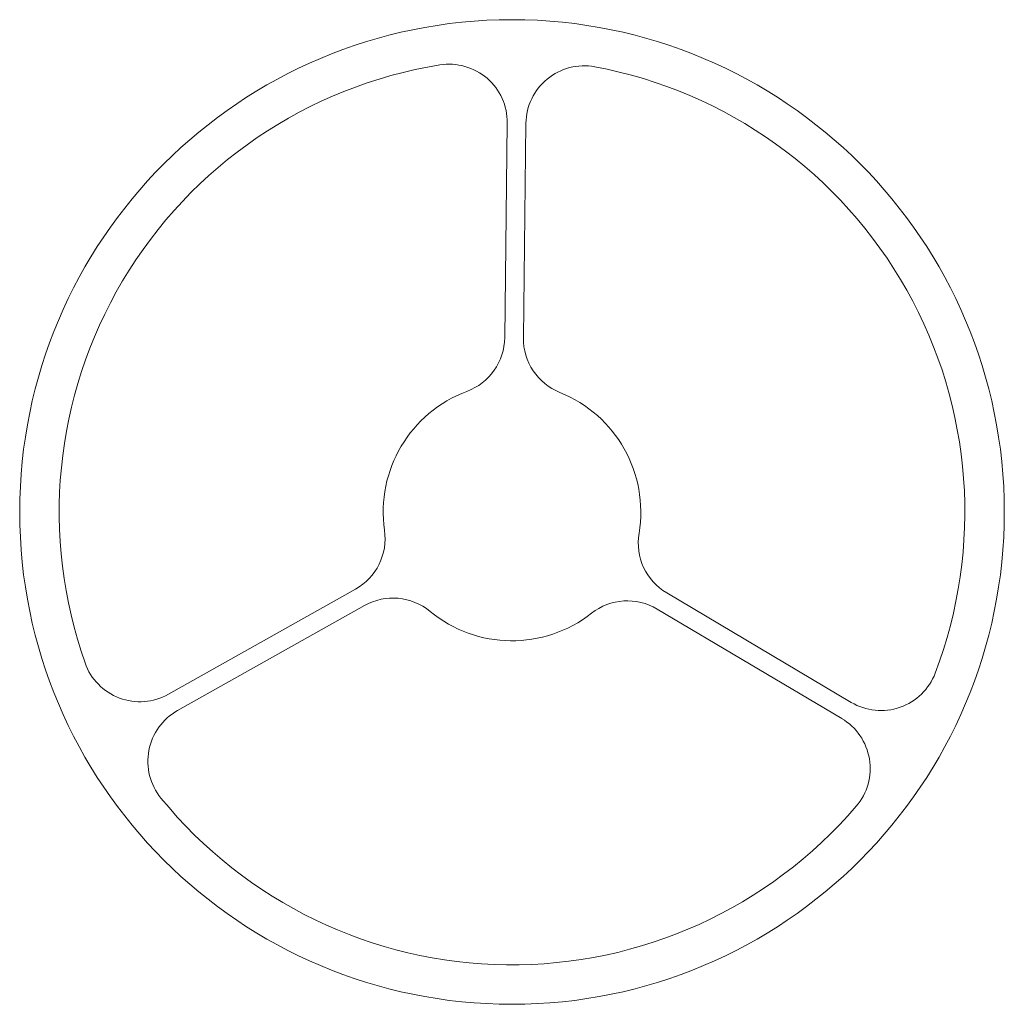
# Model space of a CAD drawing. Header units: millimetres. Extents: x -240 to 234, y 96 to 570.
import ezdxf

# ---------------------------------------------------------------- set-up
doc = ezdxf.new("R2010")
doc.units = ezdxf.units.MM

msp = doc.modelspace()

# ---------------------------------------------------------------- linework, layer by layer
at = {"color": 7, "linetype": 'Continuous', "lineweight": 15}
for p, q in [((-5.11, 519.92), (-6.34, 416.65)), ((2.66, 416.55), (3.89, 519.81)), ((-78.21, 295.5), (-168.26, 244.93)), ((160.46, 241.03), (71.64, 293.73)), ((-163.85, 237.08), (-73.81, 287.66)), ((67.05, 285.98), (155.87, 233.29))]:
    msp.add_line(p, q, dxfattribs=at)
msp.add_circle((-2.83, 332.68), 237, dxfattribs=at)
for centre, radius, start, end in [((-2.83, 332.68), 218, 99.1694, 199.4713), ((-33.11, 520.25), 28, 359.3203, 99.1694), ((31.88, 519.48), 28, 79.4713, 179.3203), ((-2.83, 332.68), 218, 339.1694, 79.4713), ((-34.34, 416.98), 28, 290.4888, 359.3203), ((30.66, 416.21), 28, 179.3203, 248.1519), ((-2.83, 332.68), 62, 110.4888, 188.1519), ((-2.83, 332.68), 62, 350.4888, 68.1519), ((-91.93, 319.92), 28, 299.3203, 8.1519), ((85.93, 317.81), 28, 170.4888, 239.3203), ((-60.1, 263.24), 28, 50.4888, 119.3203), ((52.76, 261.9), 28, 59.3203, 128.1519), ((-2.83, 332.68), 62, 230.4888, 308.1519), ((-181.97, 269.34), 28, 199.4713, 299.3203), ((174.75, 265.11), 28, 239.3203, 339.1694), ((-150.14, 212.67), 28, 119.3203, 219.1694), ((141.58, 209.21), 28, 319.4713, 59.3203), ((-2.83, 332.68), 218, 219.1694, 319.4713)]:
    msp.add_arc(centre, radius, start, end, dxfattribs=at)

doc.saveas('drawing.dxf')
